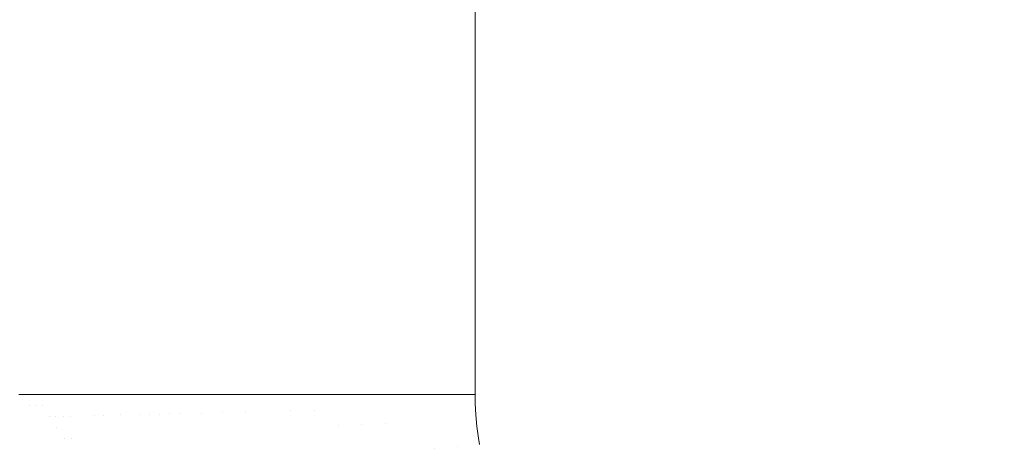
# Model space of a CAD drawing. Header units: centimetres. Extents: x -35.1 to 36.2, y 3.4 to 5.2.
# Tile 151 of 256: x -11.129 to -10.867, y 3.888 to 4. Entities that reach past the tile are written whole.
import ezdxf

# ---------------------------------------------------------------- set-up
doc = ezdxf.new("R2010")
doc.units = ezdxf.units.CM
doc.header["$LTSCALE"] = 2.54
doc.layers.add('Lucido design-1', color=7, linetype='Continuous')

# ---------------------------------------------------------------- blocks, each defined once
blk = doc.blocks.new('Gruppo-4-1')
at = {"color": 7, "linetype": 'Continuous', "lineweight": 9}
blk.add_3dface([(-34.95277, 5.10021, -1872.21551), (-34.95277, 3.50021, -1872.21551), (36.07969, 3.50021, -1872.21551), (36.07969, 5.10021, -1872.21551)], dxfattribs=at)
for points, invisible_edges in [([(-11.13007, 5.10021, -1872.67505), (-11.12802, 5.10021, -1872.67176), (-11.12802, 3.90021, -1872.67176), (-11.12949, 3.90021, -1872.67412)], 10), ([(-11.12802, 5.10021, -1872.67176), (-11.12577, 5.10021, -1872.66846), (-11.12577, 3.90021, -1872.66846), (-11.12655, 3.90021, -1872.6696)], 10), ([(-11.12655, 3.90021, -1872.6696), (-11.12802, 3.90021, -1872.67176), (-11.12802, 5.10021, -1872.67176)], 10), ([(-11.12358, 3.90021, -1872.6655), (-11.12577, 3.90021, -1872.66846), (-11.12577, 5.10021, -1872.66846), (-11.12387, 5.10021, -1872.6659)], 10), ([(-11.12387, 5.10021, -1872.6659), (-11.12358, 5.10021, -1872.6655), (-11.12358, 3.90021, -1872.6655)], 10), ([(-11.12358, 5.10021, -1872.6655), (-11.12089, 5.10021, -1872.66218), (-11.12089, 3.90021, -1872.66218), (-11.12153, 3.90021, -1872.66296)], 10), ([(-11.12153, 3.90021, -1872.66296), (-11.12329, 3.90021, -1872.66514), (-11.12358, 5.10021, -1872.6655)], 10), ([(-11.12329, 3.90021, -1872.66514), (-11.12358, 3.90021, -1872.6655), (-11.12358, 5.10021, -1872.6655)], 10), ([(-11.12089, 5.10021, -1872.66218), (-11.11796, 5.10021, -1872.65885), (-11.11796, 3.90021, -1872.65885), (-11.11969, 3.90021, -1872.66081)], 10), ([(-11.11969, 3.90021, -1872.66081), (-11.12089, 3.90021, -1872.66218), (-11.12089, 5.10021, -1872.66218)], 10), ([(-11.11796, 5.10021, -1872.65885), (-11.11478, 5.10021, -1872.65554), (-11.11478, 3.90021, -1872.65554), (-11.11578, 3.90021, -1872.65658)], 10), ([(-11.11578, 3.90021, -1872.65658), (-11.11796, 3.90021, -1872.65885), (-11.11796, 5.10021, -1872.65885)], 10), ([(-11.11478, 5.10021, -1872.65554), (-11.11132, 5.10021, -1872.65224), (-11.11132, 3.90021, -1872.65224), (-11.11159, 3.90021, -1872.65249)], 10), ([(-11.11159, 3.90021, -1872.65249), (-11.11478, 3.90021, -1872.65554), (-11.11478, 5.10021, -1872.65554)], 10), ([(-11.11132, 3.90021, -1872.65224), (-11.11132, 5.10021, -1872.65224), (-11.10758, 5.10021, -1872.64896), (-11.10758, 3.90021, -1872.64896)], 5), ([(-11.10758, 5.10021, -1872.64896), (-11.10354, 5.10021, -1872.64572), (-11.10354, 3.90021, -1872.64572), (-11.10709, 3.90021, -1872.64857)], 10), ([(-11.10709, 3.90021, -1872.64857), (-11.10758, 3.90021, -1872.64896), (-11.10758, 5.10021, -1872.64896)], 10), ([(-11.0992, 3.90021, -1872.64254), (-11.10231, 3.90021, -1872.64482), (-11.10354, 5.10021, -1872.64572), (-11.10107, 5.10021, -1872.64391)], 10), ([(-11.10231, 3.90021, -1872.64482), (-11.10354, 3.90021, -1872.64572), (-11.10354, 5.10021, -1872.64572)], 10), ([(-11.10107, 5.10021, -1872.64391), (-11.0992, 5.10021, -1872.64254), (-11.0992, 3.90021, -1872.64254)], 10), ([(-11.09729, 3.90021, -1872.64126), (-11.0992, 3.90021, -1872.64254), (-11.0992, 5.10021, -1872.64254), (-11.09852, 5.10021, -1872.64208)], 10), ([(-11.09852, 5.10021, -1872.64208), (-11.09454, 5.10021, -1872.63942), (-11.09454, 3.90021, -1872.63942), (-11.09729, 3.90021, -1872.64126)], 10), ([(-11.09204, 3.90021, -1872.63791), (-11.09454, 3.90021, -1872.63942), (-11.09454, 5.10021, -1872.63942), (-11.09066, 5.10021, -1872.63707)], 10), ([(-11.09066, 5.10021, -1872.63707), (-11.08956, 5.10021, -1872.6364), (-11.08956, 3.90021, -1872.6364), (-11.09204, 3.90021, -1872.63791)], 10), ([(-11.08658, 3.90021, -1872.63476), (-11.08956, 3.90021, -1872.6364), (-11.08956, 5.10021, -1872.6364), (-11.08799, 5.10021, -1872.63554)], 10), ([(-11.08799, 5.10021, -1872.63554), (-11.08448, 5.10021, -1872.6336), (-11.08448, 3.90021, -1872.6336), (-11.08658, 3.90021, -1872.63476)], 10), ([(-11.08448, 5.10021, -1872.6336), (-11.07886, 5.10021, -1872.63082), (-11.07886, 3.90021, -1872.63082), (-11.08092, 3.90021, -1872.63184)], 10), ([(-11.08092, 3.90021, -1872.63184), (-11.08448, 3.90021, -1872.6336), (-11.08448, 5.10021, -1872.6336)], 10), ([(-11.07886, 5.10021, -1872.63082), (-11.07354, 5.10021, -1872.62845), (-11.07354, 3.90021, -1872.62845), (-11.07512, 3.90021, -1872.62915)], 10), ([(-11.07512, 3.90021, -1872.62915), (-11.07886, 3.90021, -1872.63082), (-11.07886, 5.10021, -1872.63082)], 10), ([(-11.07354, 5.10021, -1872.62845), (-11.06732, 5.10021, -1872.62598), (-11.06732, 3.90021, -1872.62598), (-11.06917, 3.90021, -1872.62671)], 10), ([(-11.06917, 3.90021, -1872.62671), (-11.07354, 3.90021, -1872.62845), (-11.07354, 5.10021, -1872.62845)], 10), ([(-11.06732, 5.10021, -1872.62598), (-11.06147, 5.10021, -1872.62394), (-11.06147, 3.90021, -1872.62394), (-11.06311, 3.90021, -1872.62451)], 10), ([(-11.06311, 3.90021, -1872.62451), (-11.06732, 3.90021, -1872.62598), (-11.06732, 5.10021, -1872.62598)], 10), ([(-11.06147, 3.90021, -1872.62394), (-11.06147, 5.10021, -1872.62394), (-11.0554, 5.10021, -1872.62208), (-11.0554, 3.90021, -1872.62208)], 5), ([(-11.0554, 5.10021, -1872.62208), (-11.04912, 5.10021, -1872.62042), (-11.04912, 3.90021, -1872.62042), (-11.05077, 3.90021, -1872.62086)], 10), ([(-11.05077, 3.90021, -1872.62086), (-11.0554, 3.90021, -1872.62208), (-11.0554, 5.10021, -1872.62208)], 10), ([(-11.04912, 5.10021, -1872.62042), (-11.04264, 5.10021, -1872.61898), (-11.04264, 3.90021, -1872.61898), (-11.04454, 3.90021, -1872.6194)], 10), ([(-11.04454, 3.90021, -1872.6194), (-11.04912, 3.90021, -1872.62042), (-11.04912, 5.10021, -1872.62042)], 10), ([(-11.036, 3.90021, -1872.61777), (-11.04264, 3.90021, -1872.61898), (-11.04264, 5.10021, -1872.61898), (-11.0401, 5.10021, -1872.61852)], 10), ([(-11.0401, 5.10021, -1872.61852), (-11.036, 5.10021, -1872.61777), (-11.036, 3.90021, -1872.61777)], 10), ([(-11.02923, 3.90021, -1872.61681), (-11.03207, 3.90021, -1872.61722), (-11.036, 5.10021, -1872.61777), (-11.03512, 5.10021, -1872.61765)], 10), ([(-11.03207, 3.90021, -1872.61722), (-11.036, 3.90021, -1872.61777), (-11.036, 5.10021, -1872.61777)], 10), ([(-11.03512, 5.10021, -1872.61765), (-11.02923, 5.10021, -1872.61681), (-11.02923, 3.90021, -1872.61681)], 10), ([(-11.02923, 5.10021, -1872.61681), (-11.02234, 5.10021, -1872.61611), (-11.02234, 3.90021, -1872.61611), (-11.02589, 3.90021, -1872.61647)], 10), ([(-11.02589, 3.90021, -1872.61647), (-11.02923, 3.90021, -1872.61681), (-11.02923, 5.10021, -1872.61681)], 10), ([(-11.02234, 3.90021, -1872.61611), (-11.02234, 5.10021, -1872.61611), (-11.01538, 5.10021, -1872.61568), (-11.01538, 3.90021, -1872.61568)], 5), ([(-11.00776, 3.90021, -1872.61551), (-11.0137, 3.90021, -1872.61564), (-11.01538, 5.10021, -1872.61568), (-11.01198, 5.10021, -1872.6156)], 10), ([(-11.0137, 3.90021, -1872.61564), (-11.01538, 3.90021, -1872.61568), (-11.01538, 5.10021, -1872.61568)], 10), ([(-11.01198, 5.10021, -1872.6156), (-11.00776, 5.10021, -1872.61551), (-11.00776, 3.90021, -1872.61551)], 10), ([(-11.00776, 3.90021, -1872.61551), (-11.00776, 5.10021, -1872.61551), (-11.00774, 5.10021, -1872.61551), (-11.00774, 3.90021, -1872.61551)], 1), ([(-11.00774, 5.10021, -1872.61551), (12.13461, 3.89728, -1872.61551), (12.13442, 3.89414, -1872.61551), (12.1341, 3.89101, -1872.61551)], 9), ([(12.1341, 3.89101, -1872.61551), (12.13364, 3.88788, -1872.61551), (-11.00774, 5.10021, -1872.61551)], 10), ([(-11.00774, 5.10021, -1872.61551), (12.13466, 3.90021, -1872.61551), (12.13461, 3.89728, -1872.61551)], 9), ([(-11.00774, 5.10021, -1872.61551), (12.13466, 5.10021, -1872.61551), (12.13466, 3.90021, -1872.61551)], 8), ([(12.13364, 3.88788, -1872.61551), (12.13347, 3.88694, -1872.61551), (-11.00774, 5.10021, -1872.61551)], 10), ([(-11.00774, 3.90021, -1872.61551), (-11.00774, 5.10021, -1872.61551), (12.13347, 3.88694, -1872.61551)], 10), ([(-11.12947, 3.8972, -1872.67411), (-11.12949, 3.90021, -1872.67412), (-11.12802, 3.90021, -1872.67176), (-11.12805, 3.89722, -1872.67184)], 13), ([(-11.12653, 3.89724, -1872.66958), (-11.12805, 3.89722, -1872.67184), (-11.12802, 3.90021, -1872.67176)], 11), ([(-11.12802, 3.90021, -1872.67176), (-11.12655, 3.90021, -1872.6696), (-11.12653, 3.89724, -1872.66958)], 10), ([(-11.12653, 3.89724, -1872.66958), (-11.12655, 3.90021, -1872.6696), (-11.12577, 3.90021, -1872.66846)], 9), ([(-11.12577, 3.90021, -1872.66846), (-11.12494, 3.89726, -1872.66735), (-11.12653, 3.89724, -1872.66958)], 11), ([(-11.12494, 3.89726, -1872.66735), (-11.12577, 3.90021, -1872.66846), (-11.12358, 3.90021, -1872.6655)], 9), ([(-11.12358, 3.90021, -1872.6655), (-11.12326, 3.89728, -1872.66514), (-11.12494, 3.89726, -1872.66735)], 11), ([(-11.12358, 3.90021, -1872.6655), (-11.12329, 3.90021, -1872.66514), (-11.12326, 3.89728, -1872.66514)], 10), ([(-11.12326, 3.89728, -1872.66514), (-11.12329, 3.90021, -1872.66514), (-11.12153, 3.90021, -1872.66296)], 9), ([(-11.12326, 3.89728, -1872.66514), (-11.12153, 3.90021, -1872.66296), (-11.12141, 3.89434, -1872.66295)], 11), ([(-11.12141, 3.89434, -1872.66295), (-11.12153, 3.90021, -1872.66296), (-11.12089, 3.90021, -1872.66218)], 9), ([(-11.11958, 3.89438, -1872.66079), (-11.12141, 3.89434, -1872.66295), (-11.12089, 3.90021, -1872.66218)], 11), ([(-11.12089, 3.90021, -1872.66218), (-11.11969, 3.90021, -1872.66081), (-11.11958, 3.89438, -1872.66079)], 10), ([(-11.11958, 3.89438, -1872.66079), (-11.11969, 3.90021, -1872.66081), (-11.11796, 3.90021, -1872.65885)], 9), ([(-11.11796, 3.90021, -1872.65885), (-11.11767, 3.89443, -1872.65866), (-11.11958, 3.89438, -1872.66079)], 11), ([(-11.11796, 3.90021, -1872.65885), (-11.11578, 3.90021, -1872.65658), (-11.11568, 3.89447, -1872.65657), (-11.11767, 3.89443, -1872.65866)], 14), ([(-11.11568, 3.89447, -1872.65657), (-11.11578, 3.90021, -1872.65658), (-11.11478, 3.90021, -1872.65554)], 9), ([(-11.11478, 3.90021, -1872.65554), (-11.11361, 3.89452, -1872.65451), (-11.11568, 3.89447, -1872.65657)], 11), ([(-11.11478, 3.90021, -1872.65554), (-11.11159, 3.90021, -1872.65249), (-11.11147, 3.89457, -1872.65248), (-11.11361, 3.89452, -1872.65451)], 14), ([(-11.11147, 3.89457, -1872.65248), (-11.11159, 3.90021, -1872.65249), (-11.11132, 3.90021, -1872.65224)], 9), ([(-11.10926, 3.89463, -1872.6505), (-11.11147, 3.89457, -1872.65248), (-11.11132, 3.90021, -1872.65224)], 11), ([(-11.11132, 3.90021, -1872.65224), (-11.10758, 3.90021, -1872.64896), (-11.10926, 3.89463, -1872.6505)], 10), ([(-11.10698, 3.89468, -1872.64856), (-11.10926, 3.89463, -1872.6505), (-11.10758, 3.90021, -1872.64896)], 11), ([(-11.10758, 3.90021, -1872.64896), (-11.10709, 3.90021, -1872.64857), (-11.10698, 3.89468, -1872.64856)], 10), ([(-11.10463, 3.89474, -1872.64666), (-11.10698, 3.89468, -1872.64856), (-11.10709, 3.90021, -1872.64857), (-11.10354, 3.90021, -1872.64572)], 11), ([(-11.10221, 3.89479, -1872.6448), (-11.10463, 3.89474, -1872.64666), (-11.10354, 3.90021, -1872.64572)], 11), ([(-11.10354, 3.90021, -1872.64572), (-11.10231, 3.90021, -1872.64482), (-11.10221, 3.89479, -1872.6448)], 10), ([(-11.09973, 3.89485, -1872.643), (-11.10221, 3.89479, -1872.6448), (-11.10231, 3.90021, -1872.64482), (-11.0992, 3.90021, -1872.64254)], 11), ([(-11.0972, 3.89491, -1872.64124), (-11.09973, 3.89485, -1872.643), (-11.0992, 3.90021, -1872.64254)], 11), ([(-11.0992, 3.90021, -1872.64254), (-11.09729, 3.90021, -1872.64126), (-11.0972, 3.89491, -1872.64124)], 10), ([(-11.09729, 3.90021, -1872.64126), (-11.09454, 3.90021, -1872.63942), (-11.0946, 3.89497, -1872.63953)], 10), ([(-11.0946, 3.89497, -1872.63953), (-11.0972, 3.89491, -1872.64124), (-11.09729, 3.90021, -1872.64126)], 11), ([(-11.09194, 3.89504, -1872.63788), (-11.0946, 3.89497, -1872.63953), (-11.09454, 3.90021, -1872.63942)], 11), ([(-11.09454, 3.90021, -1872.63942), (-11.09204, 3.90021, -1872.63791), (-11.09194, 3.89504, -1872.63788)], 10), ([(-11.09194, 3.89504, -1872.63788), (-11.09204, 3.90021, -1872.63791), (-11.08956, 3.90021, -1872.6364)], 9), ([(-11.08956, 3.90021, -1872.6364), (-11.08924, 3.8951, -1872.63628), (-11.09194, 3.89504, -1872.63788)], 11), ([(-11.08924, 3.8951, -1872.63628), (-11.08956, 3.90021, -1872.6364), (-11.08658, 3.90021, -1872.63476)], 9), ([(-11.08658, 3.90021, -1872.63476), (-11.08648, 3.89517, -1872.63473), (-11.08924, 3.8951, -1872.63628)], 11), ([(-11.08648, 3.89517, -1872.63473), (-11.08658, 3.90021, -1872.63476), (-11.08448, 3.90021, -1872.6336)], 9), ([(-11.08448, 3.90021, -1872.6336), (-11.08368, 3.89523, -1872.63325), (-11.08648, 3.89517, -1872.63473)], 11), ([(-11.08448, 3.90021, -1872.6336), (-11.08092, 3.90021, -1872.63184), (-11.08083, 3.8953, -1872.63181), (-11.08368, 3.89523, -1872.63325)], 14), ([(-11.08083, 3.8953, -1872.63181), (-11.08092, 3.90021, -1872.63184), (-11.07886, 3.90021, -1872.63082)], 9), ([(-11.07886, 3.90021, -1872.63082), (-11.07795, 3.89537, -1872.63044), (-11.08083, 3.8953, -1872.63181)], 11), ([(-11.07886, 3.90021, -1872.63082), (-11.07512, 3.90021, -1872.62915), (-11.07503, 3.89544, -1872.62913), (-11.07795, 3.89537, -1872.63044)], 14), ([(-11.07503, 3.89544, -1872.62913), (-11.07512, 3.90021, -1872.62915), (-11.07354, 3.90021, -1872.62845)], 9), ([(-11.07354, 3.90021, -1872.62845), (-11.07207, 3.89551, -1872.62788), (-11.07503, 3.89544, -1872.62913)], 11), ([(-11.07354, 3.90021, -1872.62845), (-11.06917, 3.90021, -1872.62671), (-11.06908, 3.89558, -1872.62669), (-11.07207, 3.89551, -1872.62788)], 14), ([(-11.06908, 3.89558, -1872.62669), (-11.06917, 3.90021, -1872.62671), (-11.06732, 3.90021, -1872.62598)], 9), ([(-11.06732, 3.90021, -1872.62598), (-11.06606, 3.89565, -1872.62556), (-11.06908, 3.89558, -1872.62669)], 11), ([(-11.06732, 3.90021, -1872.62598), (-11.06311, 3.90021, -1872.62451), (-11.06303, 3.89572, -1872.62449), (-11.06606, 3.89565, -1872.62556)], 14), ([(-11.06303, 3.89572, -1872.62449), (-11.06311, 3.90021, -1872.62451), (-11.06147, 3.90021, -1872.62394)], 9), ([(-11.05689, 3.89587, -1872.62254), (-11.06303, 3.89572, -1872.62449), (-11.06147, 3.90021, -1872.62394)], 11), ([(-11.06147, 3.90021, -1872.62394), (-11.0554, 3.90021, -1872.62208), (-11.05689, 3.89587, -1872.62254)], 10), ([(-11.05069, 3.89602, -1872.62083), (-11.05689, 3.89587, -1872.62254), (-11.0554, 3.90021, -1872.62208)], 11), ([(-11.0554, 3.90021, -1872.62208), (-11.05077, 3.90021, -1872.62086), (-11.05069, 3.89602, -1872.62083)], 10), ([(-11.05069, 3.89602, -1872.62083), (-11.05077, 3.90021, -1872.62086), (-11.04912, 3.90021, -1872.62042)], 9), ([(-11.04912, 3.90021, -1872.62042), (-11.05041, 3.89169, -1872.62083), (-11.05069, 3.89602, -1872.62083)], 11), ([(-11.04419, 3.89199, -1872.61937), (-11.05041, 3.89169, -1872.62083), (-11.04912, 3.90021, -1872.62042)], 11), ([(-11.04912, 3.90021, -1872.62042), (-11.04454, 3.90021, -1872.6194), (-11.04419, 3.89199, -1872.61937)], 10), ([(-11.04419, 3.89199, -1872.61937), (-11.04454, 3.90021, -1872.6194), (-11.04264, 3.90021, -1872.61898)], 9), ([(-11.03796, 3.89229, -1872.61816), (-11.04419, 3.89199, -1872.61937), (-11.04264, 3.90021, -1872.61898)], 11), ([(-11.04264, 3.90021, -1872.61898), (-11.036, 3.90021, -1872.61777), (-11.03796, 3.89229, -1872.61816)], 10), ([(-11.03175, 3.89259, -1872.61718), (-11.03796, 3.89229, -1872.61816), (-11.036, 3.90021, -1872.61777)], 11), ([(-11.036, 3.90021, -1872.61777), (-11.03207, 3.90021, -1872.61722), (-11.03175, 3.89259, -1872.61718)], 10), ([(-11.03175, 3.89259, -1872.61718), (-11.03207, 3.90021, -1872.61722), (-11.02923, 3.90021, -1872.61681)], 9), ([(-11.02923, 3.90021, -1872.61681), (-11.03068, 3.88452, -1872.61718), (-11.03175, 3.89259, -1872.61718)], 11), ([(-11.02455, 3.88514, -1872.61644), (-11.03068, 3.88452, -1872.61718), (-11.02923, 3.90021, -1872.61681)], 11), ([(-11.02923, 3.90021, -1872.61681), (-11.02589, 3.90021, -1872.61647), (-11.02455, 3.88514, -1872.61644)], 10), ([(-11.02455, 3.88514, -1872.61644), (-11.02589, 3.90021, -1872.61647), (-11.02234, 3.90021, -1872.61611)], 9), ([(-11.02234, 3.90021, -1872.61611), (-11.01847, 3.88574, -1872.61592), (-11.02455, 3.88514, -1872.61644)], 11), ([(-11.01847, 3.88574, -1872.61592), (-11.02234, 3.90021, -1872.61611), (-11.01538, 3.90021, -1872.61568)], 9), ([(-11.01538, 3.90021, -1872.61568), (-11.01247, 3.88635, -1872.61561), (-11.01847, 3.88574, -1872.61592)], 11), ([(-11.01538, 3.90021, -1872.61568), (-11.0137, 3.90021, -1872.61564), (-11.01247, 3.88635, -1872.61561)], 10), ([(-11.0137, 3.90021, -1872.61564), (-11.00776, 3.90021, -1872.61551), (-11.00774, 3.90021, -1872.61551), (-11.0077, 3.89788, -1872.61551)], 8), ([(-11.0077, 3.89788, -1872.61551), (-11.00754, 3.89481, -1872.61551), (-11.0137, 3.90021, -1872.61564)], 10), ([(-11.00754, 3.89481, -1872.61551), (-11.00726, 3.89173, -1872.61551), (-11.01247, 3.88635, -1872.61561), (-11.0137, 3.90021, -1872.61564)], 14), ([(-11.0077, 3.89788, -1872.61551), (-11.00774, 3.90021, -1872.61551), (12.13347, 3.88694, -1872.61551)], 10), ([(-11.12805, 3.89722, -1872.67184), (-11.12795, 3.89418, -1872.67184), (-11.12938, 3.89415, -1872.67411), (-11.12947, 3.8972, -1872.67411)], 15), ([(-11.12653, 3.89724, -1872.66958), (-11.12644, 3.89422, -1872.66958), (-11.12795, 3.89418, -1872.67184), (-11.12805, 3.89722, -1872.67184)], 15), ([(-11.12494, 3.89726, -1872.66735), (-11.12484, 3.89426, -1872.66735), (-11.12644, 3.89422, -1872.66958), (-11.12653, 3.89724, -1872.66958)], 15), ([(-11.12326, 3.89728, -1872.66514), (-11.12317, 3.8943, -1872.66514), (-11.12484, 3.89426, -1872.66735), (-11.12494, 3.89726, -1872.66735)], 15), ([(-11.12141, 3.89434, -1872.66295), (-11.12317, 3.8943, -1872.66514), (-11.12326, 3.89728, -1872.66514)], 11), ([(-11.08368, 3.89523, -1872.63325), (-11.08083, 3.8953, -1872.63181), (-11.08051, 3.89024, -1872.63181), (-11.08335, 3.8901, -1872.63325)], 15), ([(-11.07763, 3.89038, -1872.63044), (-11.08051, 3.89024, -1872.63181), (-11.08083, 3.8953, -1872.63181), (-11.07795, 3.89537, -1872.63044)], 15), ([(-11.07795, 3.89537, -1872.63044), (-11.07503, 3.89544, -1872.62913), (-11.07471, 3.89052, -1872.62913), (-11.07763, 3.89038, -1872.63044)], 15), ([(-11.07176, 3.89066, -1872.62788), (-11.07471, 3.89052, -1872.62913), (-11.07503, 3.89544, -1872.62913), (-11.07207, 3.89551, -1872.62788)], 15), ([(-11.07207, 3.89551, -1872.62788), (-11.06908, 3.89558, -1872.62669), (-11.06877, 3.89081, -1872.62669), (-11.07176, 3.89066, -1872.62788)], 15), ([(-11.06576, 3.89095, -1872.62556), (-11.06877, 3.89081, -1872.62669), (-11.06908, 3.89558, -1872.62669), (-11.06606, 3.89565, -1872.62556)], 15), ([(-11.06606, 3.89565, -1872.62556), (-11.06303, 3.89572, -1872.62449), (-11.06273, 3.8911, -1872.62449), (-11.06576, 3.89095, -1872.62556)], 15), ([(-11.05689, 3.89587, -1872.62254), (-11.0566, 3.89139, -1872.62254), (-11.06273, 3.8911, -1872.62449), (-11.06303, 3.89572, -1872.62449)], 15), ([(-11.05069, 3.89602, -1872.62083), (-11.05041, 3.89169, -1872.62083), (-11.0566, 3.89139, -1872.62254), (-11.05689, 3.89587, -1872.62254)], 15), ([(-11.00754, 3.89481, -1872.61551), (-11.0077, 3.89788, -1872.61551), (12.13347, 3.88694, -1872.61551)], 10), ([(-11.13056, 3.891, -1872.6764), (-11.13072, 3.89412, -1872.6764), (-11.12938, 3.89415, -1872.67411), (-11.12921, 3.89105, -1872.67411)], 15), ([(-11.12921, 3.89105, -1872.67411), (-11.12938, 3.89415, -1872.67411), (-11.12795, 3.89418, -1872.67184), (-11.12778, 3.8911, -1872.67184)], 15), ([(-11.12778, 3.8911, -1872.67184), (-11.12795, 3.89418, -1872.67184), (-11.12644, 3.89422, -1872.66958), (-11.12627, 3.89115, -1872.66958)], 15), ([(-11.12627, 3.89115, -1872.66958), (-11.12644, 3.89422, -1872.66958), (-11.12484, 3.89426, -1872.66735), (-11.12468, 3.89121, -1872.66735)], 15), ([(-11.12468, 3.89121, -1872.66735), (-11.12484, 3.89426, -1872.66735), (-11.12317, 3.8943, -1872.66514), (-11.12301, 3.89127, -1872.66514)], 15), ([(-11.12301, 3.89127, -1872.66514), (-11.12317, 3.8943, -1872.66514), (-11.12141, 3.89434, -1872.66295), (-11.12125, 3.89133, -1872.66295)], 15), ([(-11.12125, 3.89133, -1872.66295), (-11.12141, 3.89434, -1872.66295), (-11.11958, 3.89438, -1872.66079), (-11.11942, 3.8914, -1872.66079)], 15), ([(-11.11942, 3.8914, -1872.66079), (-11.11958, 3.89438, -1872.66079), (-11.11767, 3.89443, -1872.65866)], 11), ([(-11.11942, 3.8914, -1872.66079), (-11.11767, 3.89443, -1872.65866), (-11.11728, 3.88846, -1872.65866)], 11), ([(-11.11767, 3.89443, -1872.65866), (-11.11568, 3.89447, -1872.65657), (-11.1153, 3.88856, -1872.65657), (-11.11728, 3.88846, -1872.65866)], 15), ([(-11.11323, 3.88866, -1872.65451), (-11.1153, 3.88856, -1872.65657), (-11.11568, 3.89447, -1872.65657), (-11.11361, 3.89452, -1872.65451)], 15), ([(-11.11361, 3.89452, -1872.65451), (-11.11147, 3.89457, -1872.65248), (-11.1111, 3.88876, -1872.65248), (-11.11323, 3.88866, -1872.65451)], 15), ([(-11.10889, 3.88887, -1872.6505), (-11.1111, 3.88876, -1872.65248), (-11.11147, 3.89457, -1872.65248), (-11.10926, 3.89463, -1872.6505)], 15), ([(-11.10926, 3.89463, -1872.6505), (-11.10698, 3.89468, -1872.64856), (-11.10661, 3.88898, -1872.64856), (-11.10889, 3.88887, -1872.6505)], 15), ([(-11.10427, 3.88909, -1872.64666), (-11.10661, 3.88898, -1872.64856), (-11.10698, 3.89468, -1872.64856), (-11.10463, 3.89474, -1872.64666)], 15), ([(-11.10463, 3.89474, -1872.64666), (-11.10221, 3.89479, -1872.6448), (-11.10185, 3.88921, -1872.6448), (-11.10427, 3.88909, -1872.64666)], 15), ([(-11.09938, 3.88933, -1872.643), (-11.10185, 3.88921, -1872.6448), (-11.10221, 3.89479, -1872.6448), (-11.09973, 3.89485, -1872.643)], 15), ([(-11.09973, 3.89485, -1872.643), (-11.0972, 3.89491, -1872.64124), (-11.09684, 3.88945, -1872.64124), (-11.09938, 3.88933, -1872.643)], 15), ([(-11.09425, 3.88958, -1872.63953), (-11.09684, 3.88945, -1872.64124), (-11.0972, 3.89491, -1872.64124), (-11.0946, 3.89497, -1872.63953)], 15), ([(-11.0946, 3.89497, -1872.63953), (-11.09194, 3.89504, -1872.63788), (-11.0916, 3.8897, -1872.63788), (-11.09425, 3.88958, -1872.63953)], 15), ([(-11.0889, 3.88984, -1872.63628), (-11.0916, 3.8897, -1872.63788), (-11.09194, 3.89504, -1872.63788), (-11.08924, 3.8951, -1872.63628)], 15), ([(-11.08924, 3.8951, -1872.63628), (-11.08648, 3.89517, -1872.63473), (-11.08615, 3.88997, -1872.63473), (-11.0889, 3.88984, -1872.63628)], 15), ([(-11.08335, 3.8901, -1872.63325), (-11.08615, 3.88997, -1872.63473), (-11.08648, 3.89517, -1872.63473), (-11.08368, 3.89523, -1872.63325)], 15), ([(-11.00726, 3.89173, -1872.61551), (-11.00754, 3.89481, -1872.61551), (12.13347, 3.88694, -1872.61551)], 10), ([(-11.12921, 3.89105, -1872.67411), (-11.12898, 3.8879, -1872.67411), (-11.13032, 3.88784, -1872.6764), (-11.13056, 3.891, -1872.6764)], 15), ([(-11.12778, 3.8911, -1872.67184), (-11.12755, 3.88797, -1872.67184), (-11.12898, 3.8879, -1872.67411), (-11.12921, 3.89105, -1872.67411)], 15), ([(-11.12627, 3.89115, -1872.66958), (-11.12604, 3.88804, -1872.66958), (-11.12755, 3.88797, -1872.67184), (-11.12778, 3.8911, -1872.67184)], 15), ([(-11.12468, 3.89121, -1872.66735), (-11.12445, 3.88812, -1872.66735), (-11.12604, 3.88804, -1872.66958), (-11.12627, 3.89115, -1872.66958)], 15), ([(-11.12301, 3.89127, -1872.66514), (-11.12278, 3.8882, -1872.66514), (-11.12445, 3.88812, -1872.66735), (-11.12468, 3.89121, -1872.66735)], 15), ([(-11.12125, 3.89133, -1872.66295), (-11.12102, 3.88828, -1872.66295), (-11.12278, 3.8882, -1872.66514), (-11.12301, 3.89127, -1872.66514)], 15), ([(-11.11942, 3.8914, -1872.66079), (-11.11919, 3.88837, -1872.66079), (-11.12102, 3.88828, -1872.66295), (-11.12125, 3.89133, -1872.66295)], 15), ([(-11.11728, 3.88846, -1872.65866), (-11.11919, 3.88837, -1872.66079), (-11.11942, 3.8914, -1872.66079)], 11), ([(-11.08277, 3.88482, -1872.63325), (-11.08556, 3.88462, -1872.63473), (-11.08615, 3.88997, -1872.63473), (-11.08335, 3.8901, -1872.63325)], 15), ([(-11.08335, 3.8901, -1872.63325), (-11.08051, 3.89024, -1872.63181), (-11.07994, 3.88503, -1872.63181), (-11.08277, 3.88482, -1872.63325)], 15), ([(-11.07994, 3.88503, -1872.63181), (-11.08051, 3.89024, -1872.63181), (-11.07763, 3.89038, -1872.63044), (-11.07707, 3.88524, -1872.63044)], 15), ([(-11.07707, 3.88524, -1872.63044), (-11.07763, 3.89038, -1872.63044), (-11.07471, 3.89052, -1872.62913), (-11.07416, 3.88546, -1872.62913)], 15), ([(-11.07121, 3.88567, -1872.62788), (-11.07416, 3.88546, -1872.62913), (-11.07471, 3.89052, -1872.62913), (-11.07176, 3.89066, -1872.62788)], 15), ([(-11.07176, 3.89066, -1872.62788), (-11.06877, 3.89081, -1872.62669), (-11.06824, 3.88589, -1872.62669), (-11.07121, 3.88567, -1872.62788)], 15), ([(-11.06523, 3.88611, -1872.62556), (-11.06824, 3.88589, -1872.62669), (-11.06877, 3.89081, -1872.62669), (-11.06576, 3.89095, -1872.62556)], 15), ([(-11.06576, 3.89095, -1872.62556), (-11.06273, 3.8911, -1872.62449), (-11.06221, 3.88634, -1872.62449), (-11.06523, 3.88611, -1872.62556)], 15), ([(-11.06221, 3.88634, -1872.62449), (-11.06273, 3.8911, -1872.62449), (-11.0566, 3.89139, -1872.62254), (-11.0561, 3.88679, -1872.62254)], 15), ([(-11.0561, 3.88679, -1872.62254), (-11.0566, 3.89139, -1872.62254), (-11.05041, 3.89169, -1872.62083), (-11.04993, 3.88724, -1872.62083)], 15), ([(-11.04993, 3.88724, -1872.62083), (-11.05041, 3.89169, -1872.62083), (-11.04419, 3.89199, -1872.61937), (-11.04372, 3.8877, -1872.61937)], 15), ([(-11.04372, 3.8877, -1872.61937), (-11.04419, 3.89199, -1872.61937), (-11.03796, 3.89229, -1872.61816)], 11), ([(-11.04372, 3.8877, -1872.61937), (-11.03796, 3.89229, -1872.61816), (-11.03685, 3.8839, -1872.61816)], 11), ([(-11.03796, 3.89229, -1872.61816), (-11.03175, 3.89259, -1872.61718), (-11.03068, 3.88452, -1872.61718), (-11.03685, 3.8839, -1872.61816)], 15), ([(-11.00726, 3.89173, -1872.61551), (-11.00684, 3.88863, -1872.61551), (-11.01247, 3.88635, -1872.61561)], 10), ([(12.13347, 3.88694, -1872.61551), (-11.00654, 3.88694, -1872.61551), (-11.00684, 3.88863, -1872.61551), (-11.00726, 3.89173, -1872.61551)], 9), ([(-11.13001, 3.88463, -1872.6764), (-11.13032, 3.88784, -1872.6764), (-11.12898, 3.8879, -1872.67411), (-11.12866, 3.88471, -1872.67411)], 15), ([(-11.12866, 3.88471, -1872.67411), (-11.12898, 3.8879, -1872.67411), (-11.12755, 3.88797, -1872.67184), (-11.12724, 3.88479, -1872.67184)], 15), ([(-11.12724, 3.88479, -1872.67184), (-11.12755, 3.88797, -1872.67184), (-11.12604, 3.88804, -1872.66958), (-11.12573, 3.88489, -1872.66958)], 15), ([(-11.12573, 3.88489, -1872.66958), (-11.12604, 3.88804, -1872.66958), (-11.12445, 3.88812, -1872.66735), (-11.12414, 3.88498, -1872.66735)], 15), ([(-11.12414, 3.88498, -1872.66735), (-11.12445, 3.88812, -1872.66735), (-11.12278, 3.8882, -1872.66514), (-11.12247, 3.88508, -1872.66514)], 15), ([(-11.12247, 3.88508, -1872.66514), (-11.12278, 3.8882, -1872.66514), (-11.12102, 3.88828, -1872.66295), (-11.12072, 3.88519, -1872.66295)], 15), ([(-11.12072, 3.88519, -1872.66295), (-11.12102, 3.88828, -1872.66295), (-11.11919, 3.88837, -1872.66079), (-11.11889, 3.8853, -1872.66079)], 15), ([(-11.11889, 3.8853, -1872.66079), (-11.11919, 3.88837, -1872.66079), (-11.11728, 3.88846, -1872.65866), (-11.11699, 3.88542, -1872.65866)], 15), ([(-11.11699, 3.88542, -1872.65866), (-11.11728, 3.88846, -1872.65866), (-11.1153, 3.88856, -1872.65657)], 11), ([(-11.11699, 3.88542, -1872.65866), (-11.1153, 3.88856, -1872.65657), (-11.11463, 3.88247, -1872.65657)], 11), ([(-11.11258, 3.88262, -1872.65451), (-11.11463, 3.88247, -1872.65657), (-11.1153, 3.88856, -1872.65657), (-11.11323, 3.88866, -1872.65451)], 15), ([(-11.11323, 3.88866, -1872.65451), (-11.1111, 3.88876, -1872.65248), (-11.11045, 3.88278, -1872.65248), (-11.11258, 3.88262, -1872.65451)], 15), ([(-11.10824, 3.88294, -1872.6505), (-11.11045, 3.88278, -1872.65248), (-11.1111, 3.88876, -1872.65248), (-11.10889, 3.88887, -1872.6505)], 15), ([(-11.10889, 3.88887, -1872.6505), (-11.10661, 3.88898, -1872.64856), (-11.10597, 3.88311, -1872.64856), (-11.10824, 3.88294, -1872.6505)], 15), ([(-11.10363, 3.88328, -1872.64666), (-11.10597, 3.88311, -1872.64856), (-11.10661, 3.88898, -1872.64856), (-11.10427, 3.88909, -1872.64666)], 15), ([(-11.10427, 3.88909, -1872.64666), (-11.10185, 3.88921, -1872.6448), (-11.10123, 3.88346, -1872.6448), (-11.10363, 3.88328, -1872.64666)], 15), ([(-11.09876, 3.88364, -1872.643), (-11.10123, 3.88346, -1872.6448), (-11.10185, 3.88921, -1872.6448), (-11.09938, 3.88933, -1872.643)], 15), ([(-11.09938, 3.88933, -1872.643), (-11.09684, 3.88945, -1872.64124), (-11.09623, 3.88383, -1872.64124), (-11.09876, 3.88364, -1872.643)], 15), ([(-11.09364, 3.88402, -1872.63953), (-11.09623, 3.88383, -1872.64124), (-11.09684, 3.88945, -1872.64124), (-11.09425, 3.88958, -1872.63953)], 15), ([(-11.09425, 3.88958, -1872.63953), (-11.0916, 3.8897, -1872.63788), (-11.091, 3.88421, -1872.63788), (-11.09364, 3.88402, -1872.63953)], 15), ([(-11.08831, 3.88441, -1872.63628), (-11.091, 3.88421, -1872.63788), (-11.0916, 3.8897, -1872.63788), (-11.0889, 3.88984, -1872.63628)], 15), ([(-11.0889, 3.88984, -1872.63628), (-11.08615, 3.88997, -1872.63473), (-11.08556, 3.88462, -1872.63473), (-11.08831, 3.88441, -1872.63628)], 15), ([(-11.00684, 3.88863, -1872.61551), (-11.00654, 3.88694, -1872.61551), (-11.01247, 3.88635, -1872.61561)], 10)]:
    blk.add_3dface(points, dxfattribs=dict(at, invisible_edges=invisible_edges))

msp = doc.modelspace()

# ---------------------------------------------------------------- block references
at = {"layer": 'Lucido design-1', "color": 7}
msp.add_blockref('Gruppo-4-1', (0, 0), dxfattribs=at)

doc.saveas('drawing.dxf')
